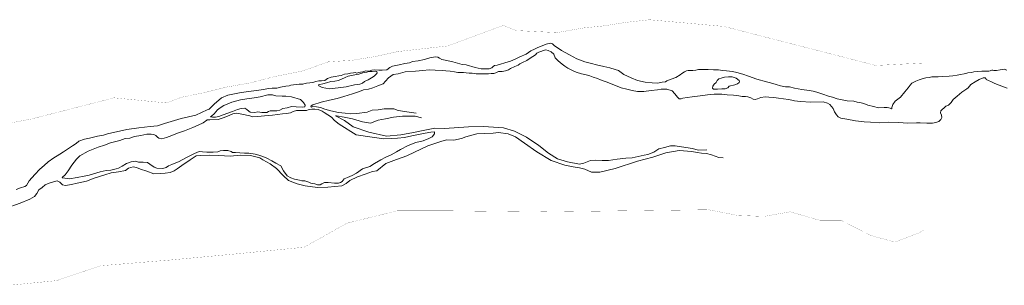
# Model space of a CAD drawing. Header units: metres. Extents: x 347609 to 404409, y 8547781 to 8605413.
# Tile 3 of 37: x 354540 to 356458, y 8548654 to 8549171. Entities that reach past the tile are written whole.
import ezdxf

# ---------------------------------------------------------------- set-up
doc = ezdxf.new("R2010")
doc.units = ezdxf.units.M
doc.layers.get('0').update_dxf_attribs({"color": 3})
doc.layers.add('01. RIO', color=7, linetype='Continuous', lineweight=5, true_color=0x2776bb)
doc.layers.add('02. FAJA MARGINAL', color=5, linetype='Continuous', lineweight=0)

# ---------------------------------------------------------------- blocks, each defined once
blk = doc.blocks.new('REIORORI')
at = {"layer": '01. RIO', "color": 152, "lineweight": 15, "true_color": 0x2776bb, "flags": 128}
for points in [[(356462.8, 8549073), (356458.2, 8549074.5), (356454.9, 8549074.4), (356449.9, 8549073.3), (356443, 8549072.4), (356438, 8549072.3), (356435.6, 8549072.8), (356433.8, 8549072.8), (356432, 8549072.1), (356430.8, 8549071.7), (356428.3, 8549070.8), (356424.4, 8549070.8), (356422.1, 8549071.1), (356418.1, 8549070.6), (356414.7, 8549071), (356406.6, 8549070.2), (356398.9, 8549069.6), (356394.2, 8549068.4), (356387.2, 8549067.4), (356383.3, 8549066.6), (356379.7, 8549065.9), (356372.9, 8549064.5), (356366.2, 8549063), (356357.7, 8549061.7), (356350.7, 8549060.9), (356338.3, 8549060.7), (356329.4, 8549060.1), (356322.5, 8549059.7), (356316.9, 8549059.6), (356311.8, 8549058.6), (356305.5, 8549057.6), (356300.2, 8549056.4), (356292.3, 8549053.7), (356286.1, 8549051.1), (356278.3, 8549047.2), (356274.6, 8549043.7), (356271.1, 8549038.6), (356264.6, 8549030.7), (356255.8, 8549020.3), (356245.6, 8549012.3), (356241.3, 8549005.9), (356239.4, 8549000.4), (356239.1, 8548997.7), (356238.4, 8548997.7), (356235.9, 8548998.7), (356233.1, 8548999.7), (356229.8, 8549000.2), (356223.9, 8548999.9), (356213.4, 8548999.6), (356203.3, 8549002), (356192.1, 8549004.9), (356184.4, 8549007.9), (356176.8, 8549009.6), (356171.4, 8549010.7), (356165.3, 8549012.7), (356151.9, 8549013.3), (356142, 8549014.8), (356132.8, 8549016.9), (356123.2, 8549020.1), (356115.5, 8549022.1), (356104.7, 8549026.2), (356093, 8549030), (356085.7, 8549031.9), (356077.8, 8549033.3), (356063.9, 8549035.1), (356049.5, 8549038), (356039.4, 8549040.6), (356032.1, 8549040.6), (356022.4, 8549042.3), (356013.5, 8549044.7), (356003, 8549048.2), (355995.1, 8549050.1), (355976, 8549055.6), (355960, 8549061.4), (355948.6, 8549065), (355937.2, 8549068.6), (355928.4, 8549070.2), (355917.1, 8549071.6), (355909.1, 8549072.4), (355901.7, 8549073.2), (355891.8, 8549073.4), (355881.3, 8549074.1), (355869.6, 8549073.9), (355862.2, 8549073.9), (355857.3, 8549072.7), (355851.7, 8549072.4), (355847, 8549072.2), (355842.5, 8549072.1), (355839, 8549071.6), (355834.9, 8549069.5), (355829.9, 8549066.2), (355826.8, 8549063.8), (355818.5, 8549058.3), (355809.1, 8549055), (355800.7, 8549052.2), (355797.9, 8549050.2), (355791.8, 8549049.4), (355782.4, 8549047.8), (355772.3, 8549048.2), (355758.4, 8549049.5), (355743.6, 8549052.8), (355731.2, 8549057.7), (355716.9, 8549064.6), (355706.6, 8549071.9), (355700.2, 8549074.1), (355689.6, 8549077.2), (355678.3, 8549079.9), (355663.5, 8549082.9), (355654, 8549085.7), (355640.9, 8549089.2), (355625.5, 8549095), (355611.4, 8549102.8), (355595.8, 8549111.1), (355587, 8549116.7), (355581.9, 8549120.3), (355577.8, 8549123.8), (355574.2, 8549125.4), (355565.8, 8549123.5), (355558, 8549119.9), (355549.6, 8549117.2), (355542.7, 8549114), (355536.1, 8549110.3), (355526.4, 8549104.2), (355514.3, 8549099.1), (355505, 8549094.2), (355496.4, 8549090.4), (355485.3, 8549086.9), (355476.7, 8549084.8), (355470.2, 8549082.5), (355465.3, 8549081.6), (355462.1, 8549080.1), (355460, 8549077.7), (355454.6, 8549075.3), (355446.6, 8549075.2), (355439.3, 8549075.7), (355427.6, 8549078), (355409.7, 8549082.9), (355402.2, 8549084), (355384.1, 8549089.2), (355369.1, 8549092.1), (355362.2, 8549093.8), (355357.8, 8549096.3), (355354.7, 8549098.2), (355349.1, 8549099.1), (355339.2, 8549096.7), (355328.4, 8549093.5), (355316, 8549091.3), (355305, 8549089.6), (355299.6, 8549087.4), (355290.1, 8549085.8), (355279.4, 8549083.3), (355266.2, 8549080.4), (355260.9, 8549077.9), (355255, 8549073.5), (355246.3, 8549072.8), (355239.4, 8549073.1), (355231.5, 8549073.4), (355226.3, 8549072.8), (355221, 8549071.2), (355214.5, 8549071.4), (355208.7, 8549069.3), (355204.1, 8549069.2), (355200.7, 8549068.3), (355196.8, 8549067.3), (355193.4, 8549068), (355190.2, 8549067.9), (355184.4, 8549066.9), (355179.2, 8549065.9), (355172.7, 8549065.1), (355166.4, 8549062.5), (355162, 8549061.5), (355154.8, 8549060.7), (355146.9, 8549059.2), (355139.5, 8549056.5), (355134.3, 8549052.7), (355128.3, 8549051.9), (355123.1, 8549051.9), (355117.1, 8549051), (355111.1, 8549048.6), (355105.1, 8549048.3), (355098.6, 8549047.8), (355093.4, 8549046.1), (355091.8, 8549045.5), (355084.4, 8549045.3), (355079.3, 8549045), (355073.6, 8549044.2), (355068.3, 8549043.6), (355064.7, 8549042.6), (355058.8, 8549041.9), (355047.8, 8549040), (355041, 8549037.7), (355031.7, 8549037.5), (355024.5, 8549037.3), (355015.1, 8549035.4), (355006.2, 8549033.9), (354971.2, 8549029.1), (354945.3, 8549024), (354932.9, 8549019.1), (354919.2, 8549006.4), (354908.9, 8548997), (354905, 8548995.3), (354882.9, 8548985.2), (354854.3, 8548978.5), (354822.1, 8548969.1), (354808.3, 8548964.7), (354794.4, 8548962.9), (354772.1, 8548960.6), (354748.8, 8548957.1), (354711.4, 8548949.1), (354703, 8548946.4), (354691.4, 8548944.5), (354676.3, 8548940.5), (354666, 8548938.5), (354655.4, 8548934.8), (354650.3, 8548929.8), (354643, 8548925.7), (354633.1, 8548919.3), (354625.5, 8548913.9), (354618.3, 8548909.3), (354613.2, 8548905.7), (354606.7, 8548902), (354595.8, 8548894.4), (354587.6, 8548887), (354579.5, 8548879.8), (354569.5, 8548869.9), (354558.6, 8548857.3), (354553.3, 8548848.4), (354550, 8548846.2), (354541.4, 8548843.7), (354533.1, 8548840.6)], [(356463.9, 8549037.8), (356448.2, 8549043.9), (356439.6, 8549047.1), (356433, 8549049.8), (356427.3, 8549052.5), (356423.1, 8549054.8), (356422.1, 8549056.9), (356420.7, 8549057.9), (356417.3, 8549058), (356409.4, 8549054.5), (356401.5, 8549050.2), (356392.7, 8549045.2), (356390.6, 8549041.9), (356388, 8549038.5), (356385.1, 8549036.4), (356375.5, 8549030.1), (356366.1, 8549022.4), (356358.8, 8549015.6), (356354.6, 8549009.9), (356349.5, 8549004.6), (356344.1, 8549002.5), (356340.3, 8548999), (356337.5, 8548997), (356334.5, 8548993.4), (356333.7, 8548990), (356335.7, 8548985.3), (356336.3, 8548980.6), (356334.6, 8548976.7), (356330.8, 8548972.9), (356324.6, 8548970.6), (356318.3, 8548969.9), (356307.1, 8548969.6), (356294.5, 8548970.2), (356287, 8548970.2), (356270.1, 8548969.9), (356252, 8548971), (356232.6, 8548971.5), (356215.2, 8548970.5), (356197.3, 8548971.8), (356185.5, 8548972), (356168.5, 8548974.2), (356151.7, 8548977.2), (356139.9, 8548979.6), (356134.7, 8548982), (356131.4, 8548986), (356127.4, 8548992), (356124.7, 8548998.4), (356121.4, 8549002.3), (356118.3, 8549005.9), (356113.7, 8549008.3), (356105.6, 8549011), (356081, 8549010.2), (356060.9, 8549011.6), (356049.5, 8549013.2), (356044.3, 8549014.6), (356038, 8549015.7), (356028.3, 8549016.9), (356018.6, 8549018.2), (356009.1, 8549019.4), (355999.6, 8549020.4), (355992.5, 8549020.9), (355983.8, 8549019.7), (355977.2, 8549017.2), (355972.8, 8549015.9), (355969.1, 8549016.6), (355964.6, 8549019.2), (355958.8, 8549020.9), (355954.1, 8549021.7), (355947.5, 8549021.4), (355941, 8549022.6), (355930.6, 8549024.1), (355918.6, 8549025.1), (355908, 8549025.8), (355893, 8549026.1), (355880.2, 8549024.9), (355865.7, 8549022.7), (355850, 8549020.7), (355840.6, 8549019.3), (355831.7, 8549018.3), (355828.6, 8549016.9), (355824.7, 8549016.9), (355821.7, 8549020.1), (355816.2, 8549026.7), (355811.1, 8549032.4), (355800.9, 8549036), (355789.6, 8549036.1), (355782.3, 8549034.7), (355770.2, 8549033.1), (355756.2, 8549031.1), (355743.7, 8549031.6), (355733.4, 8549033), (355722.8, 8549035.7), (355711.5, 8549038.4), (355704.2, 8549041.6), (355695.5, 8549044.8), (355684.8, 8549049.2), (355676.7, 8549052), (355671.3, 8549054.1), (355665.7, 8549056.5), (355657.3, 8549059.5), (355650.6, 8549061.5), (355643.3, 8549063.8), (355634.5, 8549065.9), (355624.3, 8549069.2), (355616.8, 8549072.5), (355607.7, 8549076.5), (355601.9, 8549080.6), (355597.1, 8549084.5), (355588.8, 8549090.9), (355583.1, 8549097), (355580.7, 8549103.7), (355575.7, 8549108.6), (355569.6, 8549111.3), (355564.8, 8549112.4), (355559.7, 8549111.4), (355557, 8549109.7), (355551.4, 8549108.2), (355547.8, 8549106.2), (355544.7, 8549103), (355540, 8549099.6), (355534.4, 8549096.5), (355527.7, 8549091.9), (355519.3, 8549087.8), (355514.6, 8549084.9), (355510.9, 8549082.7), (355504.5, 8549079.9), (355496.4, 8549076.2), (355492.3, 8549073.7), (355486.5, 8549071.4), (355480, 8549070.4), (355473.1, 8549070), (355467.3, 8549067.8), (355463.9, 8549066.3), (355460.2, 8549066.4), (355458.2, 8549066.2), (355453.4, 8549065.9), (355450.1, 8549065.8), (355443.5, 8549065.6), (355437, 8549065.6), (355429.6, 8549065.9), (355421.7, 8549066.9), (355415.6, 8549066.9), (355409.7, 8549067.7), (355404.7, 8549068), (355399.2, 8549068), (355393.3, 8549068.5), (355387.1, 8549069.4), (355378.7, 8549070.7), (355369.9, 8549071.4), (355362.9, 8549071.9), (355349.2, 8549072.9), (355337.8, 8549073.7), (355325.4, 8549072.3), (355310.8, 8549070.9), (355290.9, 8549069.8), (355277.5, 8549066), (355267.9, 8549064.2), (355258.7, 8549057.7), (355252.8, 8549051.5), (355248, 8549046.4), (355237.9, 8549042.5), (355228.3, 8549038.5), (355219.3, 8549036.1), (355210.1, 8549034.5), (355202.1, 8549031.3), (355188.5, 8549026.7), (355171.3, 8549021.5), (355158.8, 8549017.9), (355143.7, 8549014.6), (355127.1, 8549010.8), (355110.9, 8549005.5), (355107.6, 8549003.3), (355107.4, 8549002), (355108.5, 8549001), (355111.3, 8549002.1), (355118.5, 8549001.3), (355126.1, 8549000), (355134.5, 8548997.1), (355146.1, 8548993.5), (355161.4, 8548990.1), (355174.1, 8548988.8), (355185.1, 8548987.9), (355196.5, 8548988.4), (355216.8, 8548991.1), (355227, 8548994.8), (355238.7, 8548995.8), (355250.1, 8548997.8), (355269.2, 8548997.5), (355277.5, 8548994), (355298.7, 8548991.2), (355312.2, 8548989)], [(355878.7, 8548917.6), (355861.8, 8548917.3), (355850.7, 8548920), (355829.6, 8548923.3), (355817.2, 8548925.5), (355807.9, 8548925.8), (355796.2, 8548922.4), (355785.3, 8548919.4), (355775.1, 8548913.4), (355763.6, 8548908.3), (355756.4, 8548907.4), (355733.5, 8548902), (355720.8, 8548901.7), (355703.9, 8548899.8), (355687.1, 8548896.8), (355674.7, 8548897.1), (355660.8, 8548897.4), (355652.1, 8548896.8), (355639.2, 8548891.7), (355630.4, 8548889.9), (355607.5, 8548894.1), (355587.6, 8548900.1), (355570.4, 8548911), (355551.1, 8548926.4), (355527.6, 8548942.6), (355504.1, 8548954.1), (355482.7, 8548960.7), (355443.8, 8548963.1), (355414.3, 8548962.5), (355367.8, 8548959.2), (355349, 8548959.9), (355329.4, 8548956.3), (355307.3, 8548951.2), (355282.5, 8548946.8), (355254.4, 8548944.3), (355220.5, 8548951.9), (355189.8, 8548962.5), (355173.1, 8548974.6), (355155.5, 8548983.7), (355157.2, 8548983.9), (355172, 8548981.6), (355188.3, 8548978), (355207.6, 8548972.2), (355223.5, 8548969.5), (355238.7, 8548975.4), (355252.9, 8548978), (355268.2, 8548981.4), (355285.6, 8548983.3), (355300.8, 8548983.3), (355310.5, 8548983), (355322.8, 8548979.9)], [(355910.3, 8548902.1), (355902.1, 8548902.6), (355894.6, 8548905.6), (355887.7, 8548907.7), (355877.7, 8548910.6), (355868, 8548911.2), (355859.7, 8548912.5), (355849.4, 8548914.6), (355824.5, 8548916.4), (355798.9, 8548912.1), (355773.6, 8548903.4), (355743.9, 8548895.4), (355700.3, 8548881.6), (355670.1, 8548874.5), (355653.8, 8548874.5), (355641.3, 8548879.9), (355630.6, 8548882.7), (355618.4, 8548884.9), (355601.9, 8548887.9), (355575.7, 8548897), (355547.8, 8548913.7), (355523.4, 8548931), (355506.1, 8548942.9), (355491.7, 8548948.7), (355472.8, 8548951.6), (355462.3, 8548949.9), (355446.3, 8548949.3), (355430.3, 8548948.7), (355409.1, 8548942.9), (355400.5, 8548939.5), (355385.9, 8548936.4), (355371.7, 8548937), (355360.3, 8548934.1), (355335.1, 8548925.4), (355309, 8548913.1), (355294.5, 8548906), (355273.9, 8548899), (355253.6, 8548891), (355236.1, 8548877.1), (355227.6, 8548875.2), (355213.3, 8548870), (355197.9, 8548865), (355183.2, 8548858), (355176.3, 8548851.9), (355167.8, 8548847.8), (355140.2, 8548845.1), (355120.3, 8548844.2), (355096.3, 8548847.8), (355080.8, 8548851.5), (355063.4, 8548857.9), (355053.2, 8548867.7), (355040.6, 8548881.1), (355027.7, 8548890.7), (355014, 8548897.9), (355007.7, 8548902), (354989.5, 8548906.4), (354970.3, 8548907.2), (354949.8, 8548905.3), (354928, 8548906.8), (354909.6, 8548907.2), (354892, 8548906.4), (354884.1, 8548905.9), (354871.9, 8548897.9), (354856, 8548887.5), (354846.7, 8548880.7), (354841.1, 8548876.8), (354833.3, 8548873.3), (354823.7, 8548872.2), (354814.2, 8548871.4), (354801.1, 8548871), (354787.9, 8548876), (354775.1, 8548879.9), (354767.6, 8548883.4), (354761.4, 8548884.7), (354752.3, 8548882.2), (354745.9, 8548877.6), (354732.3, 8548874.9), (354718.2, 8548872.6), (354705.9, 8548869.3), (354685.4, 8548862.3), (354670.3, 8548856.7), (354652.3, 8548853), (354640.9, 8548850.5), (354629.3, 8548848.2), (354623.5, 8548849.7), (354618.3, 8548854.8), (354613.2, 8548857.5), (354607.6, 8548856.3), (354597.7, 8548852.6), (354589.6, 8548849.5), (354583.6, 8548844.5), (354577.6, 8548839.9), (354573.7, 8548832.5), (354568.7, 8548826.9), (354559.6, 8548821.9), (354541, 8548813.9), (354512, 8548803.7)]]:
    blk.add_lwpolyline(points, dxfattribs=at)
for points in [[(355124.9, 8549045.1), (355122.4, 8549044.5), (355122.5, 8549042.3), (355129.3, 8549038.9), (355143.6, 8549036.8), (355160.6, 8549038.7), (355176.3, 8549040.3), (355192.4, 8549044.1), (355202.7, 8549045.5), (355207.9, 8549047.6), (355211.7, 8549050.5), (355218.7, 8549054.2), (355225.5, 8549058.2), (355230.4, 8549061.4), (355235.2, 8549065.4), (355236.4, 8549067.8), (355236, 8549070.1), (355233.4, 8549071.1), (355226.9, 8549070.4), (355219.9, 8549070.2), (355216.3, 8549069.2), (355208.8, 8549067.5), (355200.9, 8549064.8), (355196, 8549064.1), (355189.9, 8549062.8), (355180.1, 8549061.1), (355174.2, 8549058.4), (355160.8, 8549052.9), (355154, 8549051.5), (355146.1, 8549050.5), (355137.6, 8549048.1), (355130.5, 8549046.1)], [(355941.9, 8549052.6), (355935.6, 8549057.5), (355927.7, 8549059.8), (355920.6, 8549059.8), (355913.3, 8549058.9), (355906.9, 8549057.5), (355902.1, 8549056.1), (355898.5, 8549052.6), (355897, 8549048.8), (355893.2, 8549045.6), (355890.4, 8549042), (355889.7, 8549038), (355891.5, 8549035.7), (355899.7, 8549035.9), (355907.8, 8549036.4), (355914.6, 8549036.7), (355919.6, 8549038.3), (355922.4, 8549041.7), (355933, 8549044.3), (355938.2, 8549045.9), (355941.9, 8549048.7), (355942, 8549051.3)], [(354911.6, 8548982.1), (354914.3, 8548983.7), (354918.6, 8548987.9), (354925.2, 8548995.9), (354930.4, 8548999.6), (354937.8, 8549003.9), (354945.6, 8549007.3), (354953.3, 8549010.4), (354970.2, 8549014.9), (354982.5, 8549017.1), (354996.6, 8549019.1), (355008.3, 8549020.8), (355023.5, 8549024.9), (355032.2, 8549024.9), (355038.8, 8549023), (355051.1, 8549022.2), (355058.5, 8549022.2), (355069.5, 8549020.9), (355086.8, 8549016), (355093.1, 8549009.9), (355095.9, 8549004.8), (355095.4, 8549001.2), (355091, 8549000.5), (355078.4, 8549001.4), (355069.5, 8549001.8), (355060.8, 8548999.5), (355052.8, 8548998.5), (355047.1, 8548994.9), (355040.9, 8548993.4), (355033.8, 8548993.9), (355027.9, 8548993.7), (355024.8, 8548992.3), (355021.2, 8548990.7), (355011.7, 8548990.7), (355003.9, 8548991.6), (354997.8, 8548990.7), (354988.9, 8548991.3), (354986.1, 8548993.3), (354982.4, 8548996.3), (354978.3, 8548999.1), (354971.4, 8548997.9), (354964.5, 8548996), (354954.8, 8548992.1), (354936.3, 8548986.1), (354928.2, 8548982.6), (354921.8, 8548981.6), (354915.9, 8548981.3)], [(354623.6, 8548864.7), (354628.8, 8548869.1), (354634.4, 8548876.8), (354641.8, 8548888), (354651, 8548899.3), (354657, 8548906.2), (354673.6, 8548915), (354692.8, 8548922.7), (354705.2, 8548926.9), (354717.2, 8548931.4), (354734.8, 8548936), (354745.5, 8548939.5), (354754.3, 8548940.3), (354763.7, 8548943.5), (354776, 8548945.5), (354787.4, 8548948.5), (354796.2, 8548948.5), (354801.6, 8548947.6), (354805.3, 8548945.7), (354808.5, 8548942.1), (354810.8, 8548940.2), (354816.7, 8548939.2), (354825.7, 8548941.8), (354836.1, 8548945.9), (354847.5, 8548950.4), (354861.2, 8548955), (354877.4, 8548961.2), (354887.5, 8548965.8), (354897.2, 8548970.4), (354904.9, 8548975.2), (354905.3, 8548975.8), (354910.7, 8548975.8), (354926.8, 8548976.8), (354936.7, 8548979.9), (354945, 8548983.3), (354955.4, 8548988), (354962.8, 8548989), (354972.6, 8548987.2), (354988.3, 8548983.8), (354994, 8548982), (355004.1, 8548982.3), (355017, 8548984), (355025.5, 8548984.4), (355032.5, 8548985.4), (355042.2, 8548986.7), (355051.8, 8548988.1), (355059.5, 8548988.3), (355067.5, 8548989.5), (355073.1, 8548992.2), (355079.3, 8548994.1), (355089.8, 8548994.2), (355095.1, 8548994.5), (355099, 8548994.6), (355102.1, 8548995.6), (355104.9, 8548996.4), (355108.9, 8548996.7), (355115, 8548996.7), (355121.4, 8548996.5), (355129.4, 8548993), (355133.2, 8548990.1), (355147.4, 8548981.2), (355153.5, 8548974.7), (355162.2, 8548967.5), (355195.2, 8548946.8), (355226.8, 8548942.1), (355249.6, 8548938.8), (355263.4, 8548939.7), (355276.3, 8548940.2), (355289.7, 8548941.8), (355304.2, 8548944.9), (355329.8, 8548950.3), (355341, 8548952.4), (355348.3, 8548952.8), (355347.8, 8548948.6), (355343.4, 8548943), (355337, 8548939.5), (355326, 8548935), (355311.9, 8548932), (355296.5, 8548925.9), (355281.9, 8548918.4), (355274.2, 8548913.7), (355263.7, 8548907.9), (355253.3, 8548903.4), (355243.5, 8548898.1), (355231.5, 8548890.9), (355221.9, 8548885.5), (355207.9, 8548880.8), (355196, 8548872.1), (355187.7, 8548867.6), (355178.4, 8548864), (355172.4, 8548861.1), (355168.4, 8548856), (355165.3, 8548853.8), (355161.1, 8548853), (355153.1, 8548853), (355141.1, 8548853.9), (355134.1, 8548853.9), (355128.6, 8548851.5), (355125.2, 8548849.6), (355120.3, 8548849.5), (355114.7, 8548851.5), (355107.2, 8548852.8), (355103.1, 8548854.7), (355095.6, 8548857), (355089.6, 8548857.5), (355085.2, 8548858.3), (355075.1, 8548860.8), (355068, 8548863.3), (355061, 8548867.2), (355053.9, 8548876.9), (355048.7, 8548886.6), (355038.7, 8548891.9), (355031.5, 8548896.2), (355021.4, 8548901.6), (355013.7, 8548904.9), (355006.1, 8548907.1), (354999, 8548909.3), (354986.5, 8548911), (354978.1, 8548911.3), (354968.7, 8548912.1), (354960.2, 8548912.4), (354954.9, 8548912.8), (354951.8, 8548914.6), (354945.8, 8548916.6), (354937.1, 8548916.6), (354930.3, 8548915.9), (354926.2, 8548913.8), (354917.1, 8548913.1), (354904.5, 8548913.1), (354896.1, 8548913.8), (354889.5, 8548914.4), (354880.8, 8548910.8), (354869.9, 8548905.6), (354865.1, 8548903), (354849.6, 8548894.4), (354841.2, 8548890.9), (354836.1, 8548889.3), (354829.9, 8548886.5), (354825.2, 8548883.3), (354818.9, 8548881.5), (354807.1, 8548881.8), (354802, 8548883.7), (354793.4, 8548889.7), (354788.7, 8548893.2), (354780.8, 8548893.7), (354771.6, 8548893.5), (354765.2, 8548895.6), (354756.9, 8548894.4), (354748.1, 8548890.9), (354739.8, 8548885.6), (354732.3, 8548881.8), (354727.8, 8548880.5), (354717.3, 8548878.2), (354708.4, 8548877.2), (354696.9, 8548874.7), (354681.8, 8548870.4), (354675.5, 8548868.3), (354665.4, 8548866.7), (354651.7, 8548863.9), (354637.2, 8548861.5), (354623.6, 8548863.3), (354622.7, 8548863.8)]]:
    blk.add_lwpolyline(points, close=True, dxfattribs=at)

msp = doc.modelspace()

# ---------------------------------------------------------------- linework, layer by layer
at = {"layer": '02. FAJA MARGINAL', "color": 5, "true_color": 0x0000ff, "const_width": 0.23}
for points in [[(356301.5, 8549086.8), (356208, 8549082), (355912, 8549158), (355767, 8549171), (355722, 8549166), (355677, 8549159), (355638, 8549155), (355587, 8549146), (355507, 8549150), (355482, 8549160), (355374, 8549120), (355276, 8549109), (355231, 8549099), (355187, 8549092), (355141, 8549089), (355090, 8549071), (355035, 8549060), (354989, 8549048), (354943, 8549040), (354899, 8549029), (354855, 8549020), (354826, 8549009), (354724, 8549019), (354564, 8548978), (354448, 8548956)], [(356301.5, 8548761.6), (356292, 8548756), (356245, 8548738), (356198, 8548751), (356141, 8548780), (356100, 8548780), (356041, 8548797), (355990, 8548788), (355939, 8548790), (355882, 8548801), (355562, 8548797), (355364, 8548799), (355276, 8548799), (355178, 8548775), (355094, 8548728), (354961, 8548715), (354832, 8548703), (354698, 8548692), (354612, 8548663), (354521, 8548654)]]:
    msp.add_lwpolyline(points, dxfattribs=at)

# ---------------------------------------------------------------- block references
msp.add_blockref('REIORORI', (0, 0))

doc.saveas('drawing.dxf')
